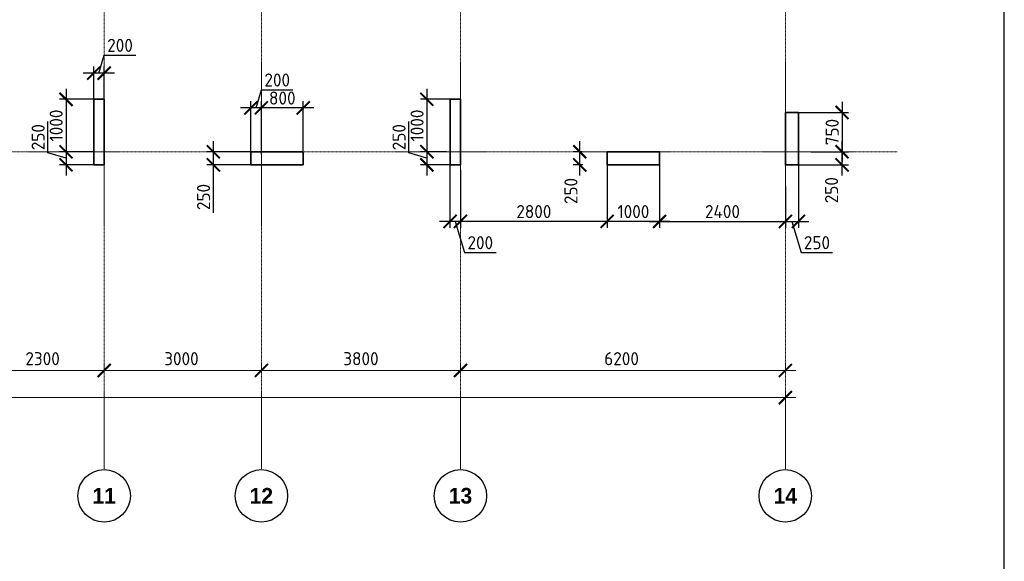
# Model space of a CAD drawing. Header units: millimetres. Extents: x 369815 to 1481759, y -423071 to -27917.
# Tile 9 of 256: x 476630 to 495421, y -386639 to -376311. Entities that reach past the tile are written whole.
import ezdxf

# ---------------------------------------------------------------- set-up
doc = ezdxf.new("R2010")
doc.units = ezdxf.units.MM
doc.linetypes.add('______5', pattern=[1100, 800, -100, 100, -100])
doc.linetypes.add('осевая', pattern=[50.8, 31.75, -6.35, 6.35, -6.35])
doc.layers.add('Колонна_ бетон', color=7, linetype='Continuous', lineweight=50, true_color=0xb4b496)
for name, color, linetype, lineweight in [('Оси', 40, '______5', 18), ('размер', 1, 'Continuous', 25), ('РАЗМЕРЫ', 1, 'Continuous', 9)]:
    doc.layers.add(name, color=color, linetype=linetype, lineweight=lineweight)
doc.layers.add('ТОЛСТЫЕ_ОСНОВНЫЕ', color=6, linetype='Continuous')
doc.styles.add('Century Gothic', font='GOTHIC.TTF')
doc.styles.add('GOST-2.304_Type-B', font='GOST_Common.ttf')
doc.dimstyles.new('СПДС', dxfattribs={"dimscale": 100, "dimtxt": 2.5, "dimasz": 2.5, "dimexe": 1.25, "dimexo": 0, "dimtad": 1, "dimdec": 0, "dimtxsty": 'GOST-2.304_Type-B', "dimblk": 'ARCHTICK', "dimcen": 2.5, "dimdle": 2, "dimadec": 0, "dimazin": 2, "dimtfac": 0.75, "dimtdec": 0, "dimtmove": 1, "dimatfit": 3, "dimfxl": 1, "dimtolj": 1, "dimarcsym": 1})

# ---------------------------------------------------------------- blocks, each defined once
blk = doc.blocks.new('_ArchTick')
at = {"color": 0, "linetype": 'ByBlock', "const_width": 0.15}
blk.add_lwpolyline([(-0.5, -0.5), (0.5, 0.5)], dxfattribs=at)
blk = doc.blocks.new('*D2369')
at = {"color": 0, "lineweight": -2, "transparency": 16777216}
for p, q in [((983646, -19381), (983646, -19256)), ((1030446, -19495), (1030446, -19256)), ((983446, -19381), (1030646, -19381))]:
    blk.add_line(p, q, dxfattribs=at)
at = {"layer": 'DEFPOINTS', "color": 0, "transparency": 16777216}
for p in [(983646, -19381), (1030446, -19381), (1030446, -19495)]:
    blk.add_point(p, dxfattribs=at)
at = {"color": 0, "lineweight": -2, "transparency": 16777216, "xscale": 250, "yscale": 250, "zscale": 250, "rotation": 180}
blk.add_blockref('_ArchTick', (983646, -19381), dxfattribs=at)
at = {"color": 0, "lineweight": -2, "transparency": 16777216, "xscale": 250, "yscale": 250, "zscale": 250}
blk.add_blockref('_ArchTick', (1030446, -19381), dxfattribs=at)
at = {"color": 0, "transparency": 16777216, "insert": (1001863, -19270), "char_height": 250, "width": 104166.67, "attachment_point": 5, "style": 'GOST-2.304_Type-B'}
blk.add_mtext('\\A1;46800', dxfattribs=at)
blk = doc.blocks.new('NSY101')
at = {"color": 0, "linetype": 'ByBlock', "lineweight": -2}
blk.add_circle((0, 0), 50, dxfattribs=at)
blk = doc.blocks.new('СЛОЖНЫЙ_ОБЪЕКТ_38')
at = {"layer": 'Оси', "color": 16, "linetype": 'Continuous', "lineweight": 25, "transparency": 33554687, "xscale": 9.999999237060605, "yscale": 9.999999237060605, "zscale": 9.999999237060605}
blk.add_blockref('NSY101', (38513, -43009), dxfattribs=at)
at = {"layer": 'Оси', "color": 16, "linetype": 'Continuous', "lineweight": 25, "transparency": 33554687, "insert": (38513, -43009), "char_height": 300, "width": 620, "attachment_point": 5, "style": 'Century Gothic'}
blk.add_mtext('\\A1;{\\fCentury Gothic|i0|b1;\\H300.000000;\\W1.000000;\\C16;11}\\P', dxfattribs=at)
blk = doc.blocks.new('СЛОЖНЫЙ_ОБЪЕКТ_39')
at = {"layer": 'Оси', "color": 16, "linetype": 'Continuous', "lineweight": 25, "transparency": 33554687, "xscale": 9.999999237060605, "yscale": 9.999999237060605, "zscale": 9.999999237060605}
blk.add_blockref('NSY101', (41513, -43009), dxfattribs=at)
at = {"layer": 'Оси', "color": 16, "linetype": 'Continuous', "lineweight": 25, "transparency": 33554687, "insert": (41513, -43009), "char_height": 300, "width": 620, "attachment_point": 5, "style": 'Century Gothic'}
blk.add_mtext('\\A1;{\\fCentury Gothic|i0|b1;\\H300.000000;\\W1.000000;\\C16;12}\\P', dxfattribs=at)
blk = doc.blocks.new('СЛОЖНЫЙ_ОБЪЕКТ_40')
at = {"layer": 'Оси', "color": 16, "linetype": 'Continuous', "lineweight": 25, "transparency": 33554687, "xscale": 9.999999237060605, "yscale": 9.999999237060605, "zscale": 9.999999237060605}
blk.add_blockref('NSY101', (45313, -43009), dxfattribs=at)
at = {"layer": 'Оси', "color": 16, "linetype": 'Continuous', "lineweight": 25, "transparency": 33554687, "insert": (45313, -43009), "char_height": 300, "width": 620, "attachment_point": 5, "style": 'Century Gothic'}
blk.add_mtext('\\A1;{\\fCentury Gothic|i0|b1;\\H300.000000;\\W1.000000;\\C16;13}\\P', dxfattribs=at)
blk = doc.blocks.new('СЛОЖНЫЙ_ОБЪЕКТ_41')
at = {"layer": 'Оси', "color": 16, "linetype": 'Continuous', "lineweight": 25, "transparency": 33554687, "xscale": 9.999999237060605, "yscale": 9.999999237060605, "zscale": 9.999999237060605}
blk.add_blockref('NSY101', (51513, -43009), dxfattribs=at)
at = {"layer": 'Оси', "color": 16, "linetype": 'Continuous', "lineweight": 25, "transparency": 33554687, "insert": (51513, -43009), "char_height": 300, "width": 620, "attachment_point": 5, "style": 'Century Gothic'}
blk.add_mtext('\\A1;{\\fCentury Gothic|i0|b1;\\H300.000000;\\W1.000000;\\C16;14}\\P', dxfattribs=at)
blk = doc.blocks.new('*D2363')
at = {"color": 0, "lineweight": -2, "transparency": 16777216}
for p, q in [((1015146, -18864), (1015146, -18739)), ((1017446, -18864), (1017446, -18739)), ((1014946, -18864), (1017646, -18864))]:
    blk.add_line(p, q, dxfattribs=at)
at = {"layer": 'DEFPOINTS', "color": 0, "transparency": 16777216}
for p in [(1015146, -18864), (1017446, -18864), (1017446, -18864)]:
    blk.add_point(p, dxfattribs=at)
at = {"color": 0, "lineweight": -2, "transparency": 16777216, "xscale": 250, "yscale": 250, "zscale": 250, "rotation": 180}
blk.add_blockref('_ArchTick', (1015146, -18864), dxfattribs=at)
at = {"color": 0, "lineweight": -2, "transparency": 16777216, "xscale": 250, "yscale": 250, "zscale": 250}
blk.add_blockref('_ArchTick', (1017446, -18864), dxfattribs=at)
at = {"color": 0, "transparency": 16777216, "insert": (1016270, -18639), "char_height": 250, "width": 83333.33, "attachment_point": 5, "style": 'GOST-2.304_Type-B'}
blk.add_mtext('\\A1;2300', dxfattribs=at)
blk = doc.blocks.new('*D2364')
at = {"color": 0, "lineweight": -2, "transparency": 16777216}
for p, q in [((1017446, -18864), (1017446, -18739)), ((1020446, -18864), (1020446, -18739)), ((1017246, -18864), (1020646, -18864))]:
    blk.add_line(p, q, dxfattribs=at)
at = {"layer": 'DEFPOINTS', "color": 0, "transparency": 16777216}
for p in [(1017446, -18864), (1020446, -18864), (1020446, -18864)]:
    blk.add_point(p, dxfattribs=at)
at = {"color": 0, "lineweight": -2, "transparency": 16777216, "xscale": 250, "yscale": 250, "zscale": 250, "rotation": 180}
blk.add_blockref('_ArchTick', (1017446, -18864), dxfattribs=at)
at = {"color": 0, "lineweight": -2, "transparency": 16777216, "xscale": 250, "yscale": 250, "zscale": 250}
blk.add_blockref('_ArchTick', (1020446, -18864), dxfattribs=at)
at = {"color": 0, "transparency": 16777216, "insert": (1018920, -18639), "char_height": 250, "width": 83333.33, "attachment_point": 5, "style": 'GOST-2.304_Type-B'}
blk.add_mtext('\\A1;3000', dxfattribs=at)
blk = doc.blocks.new('*D2365')
at = {"color": 0, "lineweight": -2, "transparency": 16777216}
for p, q in [((1020446, -18864), (1020446, -18739)), ((1024246, -18864), (1024246, -18739)), ((1020246, -18864), (1024446, -18864))]:
    blk.add_line(p, q, dxfattribs=at)
at = {"layer": 'DEFPOINTS', "color": 0, "transparency": 16777216}
for p in [(1020446, -18864), (1024246, -18864), (1024246, -18864)]:
    blk.add_point(p, dxfattribs=at)
at = {"color": 0, "lineweight": -2, "transparency": 16777216, "xscale": 250, "yscale": 250, "zscale": 250, "rotation": 180}
blk.add_blockref('_ArchTick', (1020446, -18864), dxfattribs=at)
at = {"color": 0, "lineweight": -2, "transparency": 16777216, "xscale": 250, "yscale": 250, "zscale": 250}
blk.add_blockref('_ArchTick', (1024246, -18864), dxfattribs=at)
at = {"color": 0, "transparency": 16777216, "insert": (1022346, -18639), "char_height": 250, "width": 83333.33, "attachment_point": 5, "style": 'GOST-2.304_Type-B'}
blk.add_mtext('\\A1;3800', dxfattribs=at)
blk = doc.blocks.new('*D2366')
at = {"color": 0, "lineweight": -2, "transparency": 16777216}
for p, q in [((1024246, -18864), (1024246, -18739)), ((1030446, -18864), (1030446, -18739)), ((1024046, -18864), (1030646, -18864))]:
    blk.add_line(p, q, dxfattribs=at)
at = {"layer": 'DEFPOINTS', "color": 0, "transparency": 16777216}
for p in [(1024246, -18864), (1030446, -18864), (1030446, -18864)]:
    blk.add_point(p, dxfattribs=at)
at = {"color": 0, "lineweight": -2, "transparency": 16777216, "xscale": 250, "yscale": 250, "zscale": 250, "rotation": 180}
blk.add_blockref('_ArchTick', (1024246, -18864), dxfattribs=at)
at = {"color": 0, "lineweight": -2, "transparency": 16777216, "xscale": 250, "yscale": 250, "zscale": 250}
blk.add_blockref('_ArchTick', (1030446, -18864), dxfattribs=at)
at = {"color": 0, "transparency": 16777216, "insert": (1027320, -18639), "char_height": 250, "width": 83333.33, "attachment_point": 5, "style": 'GOST-2.304_Type-B'}
blk.add_mtext('\\A1;6200', dxfattribs=at)
blk = doc.blocks.new('*D1746')
at = {"layer": 'DEFPOINTS', "color": 0, "transparency": 16777216}
for p in [(478042, -377331), (478042, -377879, -360), (478242, -377879, -360)]:
    blk.add_point(p, dxfattribs=at)
at = {"layer": 'РАЗМЕРЫ', "color": 0, "lineweight": -2, "transparency": 16777216}
for p, q in [((478142, -377331), (478245, -376987)), ((478245, -376987), (478845, -376987)), ((478042, -377879), (478042, -377206)), ((478242, -377879), (478242, -377206)), ((478442, -377331), (477842, -377331))]:
    blk.add_line(p, q, dxfattribs=at)
at = {"layer": 'РАЗМЕРЫ', "color": 0, "lineweight": -2, "transparency": 16777216, "xscale": 250, "yscale": 250, "zscale": 250, "rotation": 180}
blk.add_blockref('_ArchTick', (478042, -377331), dxfattribs=at)
at = {"layer": 'РАЗМЕРЫ', "color": 0, "lineweight": -2, "transparency": 16777216, "xscale": 250, "yscale": 250, "zscale": 250}
blk.add_blockref('_ArchTick', (478242, -377331), dxfattribs=at)
at = {"layer": 'РАЗМЕРЫ', "color": 0, "transparency": 16777216, "insert": (478545, -376800), "char_height": 250, "attachment_point": 5, "style": 'GOST-2.304_Type-B'}
blk.add_mtext('\\A1;200', dxfattribs=at)
blk = doc.blocks.new('*D1747')
at = {"layer": 'DEFPOINTS', "color": 0, "transparency": 16777216}
for p in [(478042, -377829, -200), (477514, -378829), (478042, -378829, -560)]:
    blk.add_point(p, dxfattribs=at)
at = {"layer": 'РАЗМЕРЫ', "color": 0, "lineweight": -2, "transparency": 16777216}
for p, q in [((477514, -377629), (477514, -379029)), ((478042, -377829), (477389, -377829)), ((478042, -378829), (477389, -378829))]:
    blk.add_line(p, q, dxfattribs=at)
at = {"layer": 'РАЗМЕРЫ', "color": 0, "lineweight": -2, "transparency": 16777216, "xscale": 250, "yscale": 250, "zscale": 250}
for p, rotation in [((477514, -377829), 90), ((477514, -378829), 270)]:
    blk.add_blockref('_ArchTick', p, dxfattribs=dict(at, rotation=rotation))
at = {"layer": 'РАЗМЕРЫ', "color": 0, "transparency": 16777216, "insert": (477326, -378329), "char_height": 250, "attachment_point": 5, "rotation": 90, "style": 'GOST-2.304_Type-B'}
blk.add_mtext('\\A1;1000', dxfattribs=at)
blk = doc.blocks.new('*D1748')
at = {"layer": 'DEFPOINTS', "color": 0, "transparency": 16777216}
for p in [(478039, -378829), (477514, -379079), (478042, -379079, -200)]:
    blk.add_point(p, dxfattribs=at)
at = {"layer": 'РАЗМЕРЫ', "color": 0, "lineweight": -2, "transparency": 16777216}
for p, q in [((477170, -378851), (477170, -378251)), ((477514, -378629), (477514, -379279)), ((477514, -378954), (477170, -378851)), ((478039, -378829), (477389, -378829)), ((478042, -379079), (477389, -379079))]:
    blk.add_line(p, q, dxfattribs=at)
at = {"layer": 'РАЗМЕРЫ', "color": 0, "lineweight": -2, "transparency": 16777216, "xscale": 250, "yscale": 250, "zscale": 250}
for p, rotation in [((477514, -378829), 90), ((477514, -379079), 270)]:
    blk.add_blockref('_ArchTick', p, dxfattribs=dict(at, rotation=rotation))
at = {"layer": 'РАЗМЕРЫ', "color": 0, "transparency": 16777216, "insert": (476982, -378551), "char_height": 250, "attachment_point": 5, "rotation": 90, "style": 'GOST-2.304_Type-B'}
blk.add_mtext('\\A1;250', dxfattribs=at)
blk = doc.blocks.new('*D1752')
at = {"layer": 'DEFPOINTS', "color": 0, "transparency": 16777216}
for p in [(481242, -377992), (481242, -378879), (482042, -378879)]:
    blk.add_point(p, dxfattribs=at)
at = {"layer": 'РАЗМЕРЫ', "color": 0, "lineweight": -2, "transparency": 16777216}
for p, q in [((481242, -378879), (481242, -377867)), ((482042, -378879), (482042, -377867)), ((482242, -377992), (481042, -377992))]:
    blk.add_line(p, q, dxfattribs=at)
at = {"layer": 'РАЗМЕРЫ', "color": 0, "lineweight": -2, "transparency": 16777216, "xscale": 250, "yscale": 250, "zscale": 250, "rotation": 180}
blk.add_blockref('_ArchTick', (481242, -377992), dxfattribs=at)
at = {"layer": 'РАЗМЕРЫ', "color": 0, "lineweight": -2, "transparency": 16777216, "xscale": 250, "yscale": 250, "zscale": 250}
blk.add_blockref('_ArchTick', (482042, -377992), dxfattribs=at)
at = {"layer": 'РАЗМЕРЫ', "color": 0, "transparency": 16777216, "insert": (481642, -377805), "char_height": 250, "attachment_point": 5, "style": 'GOST-2.304_Type-B'}
blk.add_mtext('\\A1;800', dxfattribs=at)
blk = doc.blocks.new('*D1753')
at = {"layer": 'DEFPOINTS', "color": 0, "transparency": 16777216}
for p in [(481042, -377992), (481042, -378879), (481242, -378879)]:
    blk.add_point(p, dxfattribs=at)
at = {"layer": 'РАЗМЕРЫ', "color": 0, "lineweight": -2, "transparency": 16777216}
for p, q in [((481142, -377992), (481245, -377648)), ((481245, -377648), (481845, -377648)), ((481042, -378879), (481042, -377867)), ((481242, -378879), (481242, -377867)), ((481442, -377992), (480842, -377992))]:
    blk.add_line(p, q, dxfattribs=at)
at = {"layer": 'РАЗМЕРЫ', "color": 0, "lineweight": -2, "transparency": 16777216, "xscale": 250, "yscale": 250, "zscale": 250, "rotation": 180}
blk.add_blockref('_ArchTick', (481042, -377992), dxfattribs=at)
at = {"layer": 'РАЗМЕРЫ', "color": 0, "lineweight": -2, "transparency": 16777216, "xscale": 250, "yscale": 250, "zscale": 250}
blk.add_blockref('_ArchTick', (481242, -377992), dxfattribs=at)
at = {"layer": 'РАЗМЕРЫ', "color": 0, "transparency": 16777216, "insert": (481545, -377461), "char_height": 250, "attachment_point": 5, "style": 'GOST-2.304_Type-B'}
blk.add_mtext('\\A1;200', dxfattribs=at)
blk = doc.blocks.new('*D1754')
at = {"layer": 'DEFPOINTS', "color": 0, "transparency": 16777216}
for p in [(480326, -378829), (481042, -378829, 0), (481049, -379079, 160)]:
    blk.add_point(p, dxfattribs=at)
at = {"layer": 'РАЗМЕРЫ', "color": 0, "lineweight": -2, "transparency": 16777216}
for p, q in [((480326, -379279), (480326, -378629)), ((481042, -378829), (480201, -378829)), ((481049, -379079), (480201, -379079)), ((480326, -379992), (480326, -379079))]:
    blk.add_line(p, q, dxfattribs=at)
at = {"layer": 'РАЗМЕРЫ', "color": 0, "lineweight": -2, "transparency": 16777216, "xscale": 250, "yscale": 250, "zscale": 250}
for p, rotation in [((480326, -378829), 90), ((480326, -379079), 270)]:
    blk.add_blockref('_ArchTick', p, dxfattribs=dict(at, rotation=rotation))
at = {"layer": 'РАЗМЕРЫ', "color": 0, "transparency": 16777216, "insert": (480138, -379692), "char_height": 250, "attachment_point": 5, "rotation": 90, "style": 'GOST-2.304_Type-B'}
blk.add_mtext('\\A1;250', dxfattribs=at)
blk = doc.blocks.new('*D1784')
at = {"layer": 'DEFPOINTS', "color": 0, "transparency": 16777216}
for p in [(491730, -378829), (492324, -378829), (491492, -379079, -200)]:
    blk.add_point(p, dxfattribs=at)
at = {"layer": 'РАЗМЕРЫ', "color": 0, "lineweight": -2, "transparency": 16777216}
for p, q in [((492324, -379279), (492324, -378629)), ((491730, -378829), (492449, -378829)), ((491492, -379079), (492449, -379079))]:
    blk.add_line(p, q, dxfattribs=at)
at = {"layer": 'РАЗМЕРЫ', "color": 0, "lineweight": -2, "transparency": 16777216, "xscale": 250, "yscale": 250, "zscale": 250}
for p, rotation in [((492324, -378829), 90), ((492324, -379079), 270)]:
    blk.add_blockref('_ArchTick', p, dxfattribs=dict(at, rotation=rotation))
at = {"layer": 'РАЗМЕРЫ', "color": 0, "transparency": 16777216, "insert": (492124, -379562), "char_height": 250, "attachment_point": 5, "rotation": 90, "style": 'GOST-2.304_Type-B'}
blk.add_mtext('\\A1;250', dxfattribs=at)
blk = doc.blocks.new('*D1786')
at = {"layer": 'DEFPOINTS', "color": 0, "transparency": 16777216}
for p in [(491492, -379079, -200), (491242, -380076), (491492, -380157)]:
    blk.add_point(p, dxfattribs=at)
at = {"layer": 'РАЗМЕРЫ', "color": 0, "lineweight": -2, "transparency": 16777216}
for p, q in [((491492, -379079), (491492, -380282)), ((491242, -380076), (491242, -380282)), ((491042, -380157), (491692, -380157)), ((491367, -380157), (491545, -380751)), ((491545, -380751), (492145, -380751))]:
    blk.add_line(p, q, dxfattribs=at)
at = {"layer": 'РАЗМЕРЫ', "color": 0, "lineweight": -2, "transparency": 16777216, "xscale": 250, "yscale": 250, "zscale": 250, "rotation": 180}
blk.add_blockref('_ArchTick', (491242, -380157), dxfattribs=at)
at = {"layer": 'РАЗМЕРЫ', "color": 0, "lineweight": -2, "transparency": 16777216, "xscale": 250, "yscale": 250, "zscale": 250}
blk.add_blockref('_ArchTick', (491492, -380157), dxfattribs=at)
at = {"layer": 'РАЗМЕРЫ', "color": 0, "transparency": 16777216, "insert": (491845, -380563), "char_height": 250, "attachment_point": 5, "style": 'GOST-2.304_Type-B'}
blk.add_mtext('\\A1;250', dxfattribs=at)
blk = doc.blocks.new('*D1789')
at = {"layer": 'DEFPOINTS', "color": 0, "transparency": 16777216}
for p in [(487318, -378829), (487364, -378829, -200), (487375, -379079, 160)]:
    blk.add_point(p, dxfattribs=at)
at = {"layer": 'размер', "color": 0, "lineweight": -2, "transparency": 16777216}
for p, q in [((487318, -379279), (487318, -378629)), ((487364, -378829), (487193, -378829)), ((487375, -379079), (487193, -379079))]:
    blk.add_line(p, q, dxfattribs=at)
at = {"layer": 'размер', "color": 0, "lineweight": -2, "transparency": 16777216, "xscale": 250, "yscale": 250, "zscale": 250}
for p, rotation in [((487318, -378829), 90), ((487318, -379079), 270)]:
    blk.add_blockref('_ArchTick', p, dxfattribs=dict(at, rotation=rotation))
at = {"layer": 'размер', "color": 0, "transparency": 16777216, "insert": (487150, -379578), "char_height": 250, "attachment_point": 5, "rotation": 90, "style": 'GOST-2.304_Type-B'}
blk.add_mtext('\\A1;250', dxfattribs=at)
blk = doc.blocks.new('*D1904')
at = {"layer": 'DEFPOINTS', "color": 0, "transparency": 16777216}
for p in [(488842, -379017), (491242, -379493, -200), (491242, -380157)]:
    blk.add_point(p, dxfattribs=at)
at = {"layer": 'РАЗМЕРЫ', "color": 0, "lineweight": -2, "transparency": 16777216}
for p, q in [((488842, -379017), (488842, -380282)), ((491242, -379493), (491242, -380282)), ((488642, -380157), (491442, -380157))]:
    blk.add_line(p, q, dxfattribs=at)
at = {"layer": 'РАЗМЕРЫ', "color": 0, "lineweight": -2, "transparency": 16777216, "xscale": 250, "yscale": 250, "zscale": 250, "rotation": 180}
blk.add_blockref('_ArchTick', (488842, -380157), dxfattribs=at)
at = {"layer": 'РАЗМЕРЫ', "color": 0, "lineweight": -2, "transparency": 16777216, "xscale": 250, "yscale": 250, "zscale": 250}
blk.add_blockref('_ArchTick', (491242, -380157), dxfattribs=at)
at = {"layer": 'РАЗМЕРЫ', "color": 0, "transparency": 16777216, "insert": (490042, -379970), "char_height": 250, "attachment_point": 5, "style": 'GOST-2.304_Type-B'}
blk.add_mtext('\\A1;2400', dxfattribs=at)
blk = doc.blocks.new('*D1905')
at = {"layer": 'DEFPOINTS', "color": 0, "transparency": 16777216}
for p in [(491435, -378079), (491730, -378829, -200), (492324, -378829)]:
    blk.add_point(p, dxfattribs=at)
at = {"layer": 'РАЗМЕРЫ', "color": 0, "lineweight": -2, "transparency": 16777216}
for p, q in [((492324, -377879), (492324, -379029)), ((491435, -378079), (492449, -378079)), ((491730, -378829), (492449, -378829))]:
    blk.add_line(p, q, dxfattribs=at)
at = {"layer": 'РАЗМЕРЫ', "color": 0, "lineweight": -2, "transparency": 16777216, "xscale": 250, "yscale": 250, "zscale": 250}
for p, rotation in [((492324, -378079), 90), ((492324, -378829), 270)]:
    blk.add_blockref('_ArchTick', p, dxfattribs=dict(at, rotation=rotation))
at = {"layer": 'РАЗМЕРЫ', "color": 0, "transparency": 16777216, "insert": (492136, -378454), "char_height": 250, "attachment_point": 5, "rotation": 90, "style": 'GOST-2.304_Type-B'}
blk.add_mtext('\\A1;750', dxfattribs=at)
blk = doc.blocks.new('*D1942')
at = {"layer": 'DEFPOINTS', "color": 0, "transparency": 16777216}
for p in [(485042, -379182, -560), (487842, -379030, -360), (485042, -380157)]:
    blk.add_point(p, dxfattribs=at)
at = {"layer": 'РАЗМЕРЫ', "color": 0, "lineweight": -2, "transparency": 16777216}
for p, q in [((485042, -379182), (485042, -380282)), ((487842, -379030), (487842, -380282)), ((488042, -380157), (484842, -380157))]:
    blk.add_line(p, q, dxfattribs=at)
at = {"layer": 'РАЗМЕРЫ', "color": 0, "lineweight": -2, "transparency": 16777216, "xscale": 250, "yscale": 250, "zscale": 250, "rotation": 180}
blk.add_blockref('_ArchTick', (485042, -380157), dxfattribs=at)
at = {"layer": 'РАЗМЕРЫ', "color": 0, "lineweight": -2, "transparency": 16777216, "xscale": 250, "yscale": 250, "zscale": 250}
blk.add_blockref('_ArchTick', (487842, -380157), dxfattribs=at)
at = {"layer": 'РАЗМЕРЫ', "color": 0, "transparency": 16777216, "insert": (486442, -379970), "char_height": 250, "attachment_point": 5, "style": 'GOST-2.304_Type-B'}
blk.add_mtext('\\A1;2800', dxfattribs=at)
blk = doc.blocks.new('*D1943')
at = {"layer": 'DEFPOINTS', "color": 0, "transparency": 16777216}
for p in [(484842, -379079, -560), (485042, -379182, -560), (484842, -380157)]:
    blk.add_point(p, dxfattribs=at)
at = {"layer": 'РАЗМЕРЫ', "color": 0, "lineweight": -2, "transparency": 16777216}
for p, q in [((484842, -379079), (484842, -380282)), ((485042, -379182), (485042, -380282)), ((485242, -380157), (484642, -380157)), ((484942, -380157), (485120, -380751)), ((485120, -380751), (485720, -380751))]:
    blk.add_line(p, q, dxfattribs=at)
at = {"layer": 'РАЗМЕРЫ', "color": 0, "lineweight": -2, "transparency": 16777216, "xscale": 250, "yscale": 250, "zscale": 250, "rotation": 180}
blk.add_blockref('_ArchTick', (484842, -380157), dxfattribs=at)
at = {"layer": 'РАЗМЕРЫ', "color": 0, "lineweight": -2, "transparency": 16777216, "xscale": 250, "yscale": 250, "zscale": 250}
blk.add_blockref('_ArchTick', (485042, -380157), dxfattribs=at)
at = {"layer": 'РАЗМЕРЫ', "color": 0, "transparency": 16777216, "insert": (485420, -380563), "char_height": 250, "attachment_point": 5, "style": 'GOST-2.304_Type-B'}
blk.add_mtext('\\A1;200', dxfattribs=at)
blk = doc.blocks.new('*D1944')
at = {"layer": 'DEFPOINTS', "color": 0, "transparency": 16777216}
for p in [(484942, -377829, -560), (484401, -378829), (484778, -378829, -560)]:
    blk.add_point(p, dxfattribs=at)
at = {"layer": 'РАЗМЕРЫ', "color": 0, "lineweight": -2, "transparency": 16777216}
for p, q in [((484401, -377629), (484401, -379029)), ((484942, -377829), (484276, -377829)), ((484778, -378829), (484276, -378829))]:
    blk.add_line(p, q, dxfattribs=at)
at = {"layer": 'РАЗМЕРЫ', "color": 0, "lineweight": -2, "transparency": 16777216, "xscale": 250, "yscale": 250, "zscale": 250}
for p, rotation in [((484401, -377829), 90), ((484401, -378829), 270)]:
    blk.add_blockref('_ArchTick', p, dxfattribs=dict(at, rotation=rotation))
at = {"layer": 'РАЗМЕРЫ', "color": 0, "transparency": 16777216, "insert": (484213, -378329), "char_height": 250, "attachment_point": 5, "rotation": 90, "style": 'GOST-2.304_Type-B'}
blk.add_mtext('\\A1;1000', dxfattribs=at)
blk = doc.blocks.new('*D1945')
at = {"layer": 'DEFPOINTS', "color": 0, "transparency": 16777216}
for p in [(484778, -378829, -560), (484401, -379079), (484842, -379079)]:
    blk.add_point(p, dxfattribs=at)
at = {"layer": 'РАЗМЕРЫ', "color": 0, "lineweight": -2, "transparency": 16777216}
for p, q in [((484057, -378851), (484057, -378251)), ((484401, -378629), (484401, -379279)), ((484401, -378954), (484057, -378851)), ((484778, -378829), (484276, -378829)), ((484842, -379079), (484276, -379079))]:
    blk.add_line(p, q, dxfattribs=at)
at = {"layer": 'РАЗМЕРЫ', "color": 0, "lineweight": -2, "transparency": 16777216, "xscale": 250, "yscale": 250, "zscale": 250}
for p, rotation in [((484401, -378829), 90), ((484401, -379079), 270)]:
    blk.add_blockref('_ArchTick', p, dxfattribs=dict(at, rotation=rotation))
at = {"layer": 'РАЗМЕРЫ', "color": 0, "transparency": 16777216, "insert": (483870, -378551), "char_height": 250, "attachment_point": 5, "rotation": 90, "style": 'GOST-2.304_Type-B'}
blk.add_mtext('\\A1;250', dxfattribs=at)
blk = doc.blocks.new('*D1948')
at = {"layer": 'DEFPOINTS', "color": 0, "transparency": 16777216}
for p in [(488842, -379017, -360), (487842, -379795), (487842, -380157)]:
    blk.add_point(p, dxfattribs=at)
at = {"layer": 'РАЗМЕРЫ', "color": 0, "lineweight": -2, "transparency": 16777216}
for p, q in [((488842, -379017), (488842, -380282)), ((487842, -379795), (487842, -380282)), ((489042, -380157), (487642, -380157))]:
    blk.add_line(p, q, dxfattribs=at)
at = {"layer": 'РАЗМЕРЫ', "color": 0, "lineweight": -2, "transparency": 16777216, "xscale": 250, "yscale": 250, "zscale": 250, "rotation": 180}
blk.add_blockref('_ArchTick', (487842, -380157), dxfattribs=at)
at = {"layer": 'РАЗМЕРЫ', "color": 0, "lineweight": -2, "transparency": 16777216, "xscale": 250, "yscale": 250, "zscale": 250}
blk.add_blockref('_ArchTick', (488842, -380157), dxfattribs=at)
at = {"layer": 'РАЗМЕРЫ', "color": 0, "transparency": 16777216, "insert": (488342, -379970), "char_height": 250, "attachment_point": 5, "style": 'GOST-2.304_Type-B'}
blk.add_mtext('\\A1;1000', dxfattribs=at)
blk = doc.blocks.new('*U133')
at = {"layer": 'ТОЛСТЫЕ_ОСНОВНЫЕ', "color": 6}
blk.add_lwpolyline([(20, 5), (589, 5), (589, 415), (20, 415)], close=True, dxfattribs=at)
blk = doc.blocks.new('оси2')
at = {"layer": 'Оси', "color": 16, "linetype": 'осевая', "lineweight": 0, "ltscale": 0.5, "transparency": 33554687}
for p, q in [((1017445.5, 5465.4), (1017445.5, -20739.3)), ((1020445.5, 5465.4), (1020445.5, -20739.3)), ((1024245.5, 5465.4), (1024245.5, -20739.3)), ((1030445.5, 5465.4), (1030445.5, -20739.3)), ((979200, -14692.9), (1032582.1, -14692.9))]:
    blk.add_line(p, q, dxfattribs=at)
at = {"layer": 'Оси', "color": 16, "linetype": 'Continuous', "lineweight": 25, "transparency": 33554687}
for name in ['СЛОЖНЫЙ_ОБЪЕКТ_38', 'СЛОЖНЫЙ_ОБЪЕКТ_39', 'СЛОЖНЫЙ_ОБЪЕКТ_40', 'СЛОЖНЫЙ_ОБЪЕКТ_41']:
    blk.add_blockref(name, (978932, 21754.4), dxfattribs=at)
for base, p1, p2, picture, middle in [((1017445.5, -18864.1), (1015145.5, -18864.1), (1017445.5, -18864.1), '*D2363', (1016270.4, -18864.1)), ((1020445.5, -18864.1), (1017445.5, -18864.1), (1020445.5, -18864.1), '*D2364', (1018920.4, -18864.1)), ((1024245.5, -18864.1), (1020445.5, -18864.1), (1024245.5, -18864.1), '*D2365', (1022345.5, -18864.1)), ((1030445.5, -18864.1), (1024245.5, -18864.1), (1030445.5, -18864.1), '*D2366', (1027320.4, -18864.1)), ((1030445.5, -19380.9), (983645.5, -19380.9), (1030445.5, -19495.3), '*D2369', (1001863, -19495.3))]:
    dim = blk.add_linear_dim(base=base, p1=p1, p2=p2, dimstyle='СПДС', override={"dimgap": 1})
    dim.commit()
    dim.dimension.update_dxf_attribs({"geometry": picture, "text_midpoint": middle, "dimtype": 160})

msp = doc.modelspace()

# ---------------------------------------------------------------- linework, layer by layer
at = {"layer": 'Колонна_ бетон', "color": 180, "linetype": 'Continuous', "lineweight": 35, "transparency": 33554687}
for p, q in [((478041.9, -379078.9, -200), (478041.9, -377828.9, -200)), ((478041.9, -377828.9, -200), (478241.9, -377828.9, -200)), ((478241.9, -379078.9, -200), (478241.9, -377828.9, -200)), ((482042, -378828.9, -360), (481041.9, -378828.9, -360)), ((481041.9, -378828.9, -360), (481041.9, -379078.9, -200)), ((482041.9, -379078.9, -200), (482042, -378828.9, -360)), ((478041.9, -379078.9, -200), (478241.9, -379078.9, -200)), ((482041.9, -379078.9, -200), (481041.9, -379078.9, -200))]:
    msp.add_line(p, q, dxfattribs=at)
for points, elevation in [([(484842.2, -377828.9), (485042, -377828.9), (485042, -379078.9), (484842.2, -379078.9)], -560), ([(491241.9, -378078.9), (491491.9, -378078.9), (491491.9, -379078.9), (491241.9, -379078.9)], -360), ([(487841.9, -378828.9), (488841.9, -378828.9), (488841.9, -379078.9), (487841.9, -379078.9)], -360)]:
    msp.add_lwpolyline(points, close=True, dxfattribs=dict(at, elevation=elevation))

# ---------------------------------------------------------------- block references
at = {"xscale": 100, "yscale": 100, "zscale": 100}
msp.add_blockref('*U133', (436520.8, -396966.1, 3100), dxfattribs=at)
at = {"layer": 'РАЗМЕРЫ'}
msp.add_blockref('оси2', (-539203.5, -364136, -560), dxfattribs=at)

# ---------------------------------------------------------------- dimensions: what is measured, and where the dimension line sits
at = {"layer": 'размер', "color": 146, "true_color": 0x006272}
dim = msp.add_linear_dim(base=(487317.6, -378828.9, -360), p1=(487375.2, -379078.9, -200), p2=(487364, -378828.9, -560), angle=90, dimstyle='СПДС', dxfattribs=at)
dim.commit()
dim.dimension.update_dxf_attribs({"geometry": '*D1789', "text_midpoint": (487337.7, -379578.2, -360), "dimtype": 160})
at = {"layer": 'РАЗМЕРЫ', "color": 146, "true_color": 0x006272}
for base, p1, p2, picture, middle in [((478042, -377331), (478241.9, -377878.9, -360), (478042, -377878.9, -360), '*D1746', (478307.6, -376799.8)), ((481042, -377992, -360), (481241.9, -378878.9, -360), (481042, -378878.9, -360), '*D1753', (481307.6, -377460.8, -360)), ((481241.9, -377992, -360), (482042, -378878.9, -360), (481241.9, -378878.9, -360), '*D1752', (481642, -377804.5, -360))]:
    dim = msp.add_linear_dim(base=base, p1=p1, p2=p2, dimstyle='СПДС', override={"dimtofl": 0}, dxfattribs=at)
    dim.commit()
    dim.dimension.update_dxf_attribs({"geometry": picture, "text_midpoint": middle})
for base, p1, p2, picture, middle in [((477513.6, -378828.9), (478042, -377828.9, -200), (478042, -378828.9, -560), '*D1747', (477326.1, -378328.9)), ((477513.6, -379078.9), (478038.6, -378828.9), (478041.9, -379078.9, -200), '*D1748', (476982.4, -378788.2))]:
    dim = msp.add_linear_dim(base=base, p1=p1, p2=p2, angle=90, dimstyle='СПДС', override={"dimtofl": 0}, dxfattribs=at)
    dim.commit()
    dim.dimension.update_dxf_attribs({"geometry": picture, "text_midpoint": middle})
at = {"layer": 'РАЗМЕРЫ', "color": 146}
for base, p1, p2, picture, middle in [((484400.8, -378828.9), (484942.1, -377828.9, -560), (484778.2, -378828.9, -560), '*D1944', (484213.3, -378328.9)), ((492323.6, -378828.9, -360), (491435.5, -378078.9, -360), (491730.1, -378828.9, -560), '*D1905', (492136.1, -378453.9, -360)), ((484400.8, -379078.9), (484778.2, -378828.9, -560), (484842.2, -379078.9), '*D1945', (483869.6, -378788.2))]:
    dim = msp.add_linear_dim(base=base, p1=p1, p2=p2, angle=90, dimstyle='СПДС', dxfattribs=at)
    dim.commit()
    dim.dimension.update_dxf_attribs({"geometry": picture, "text_midpoint": middle})
at = {"layer": 'РАЗМЕРЫ', "color": 146, "true_color": 0x006272}
dim = msp.add_linear_dim(base=(480325.6, -378828.9, -360), p1=(481048.6, -379078.9, -200), p2=(481042, -378828.9, -360), angle=90, dimstyle='СПДС', override={"dimtofl": 0}, dxfattribs=at)
dim.commit()
dim.dimension.update_dxf_attribs({"geometry": '*D1754', "text_midpoint": (480323.1, -379692.5, -360), "dimtype": 160})
dim = msp.add_linear_dim(base=(492323.6, -378828.9), p1=(491492, -379078.9, -200), p2=(491730.1, -378828.9), angle=90, dimstyle='СПДС', dxfattribs=at)
dim.commit()
dim.dimension.update_dxf_attribs({"geometry": '*D1784', "text_midpoint": (492311.1, -379562.2), "dimtype": 160})
at = {"layer": 'РАЗМЕРЫ', "color": 146}
for base, p1, p2, picture, middle in [((484842.2, -380157), (485042, -379182.1, -560), (484842.2, -379078.9, -560), '*D1943', (485182.7, -380563.3)), ((485042, -380157), (487841.9, -379030, -360), (485042, -379182.1, -560), '*D1942', (486441.9, -379969.5)), ((487841.9, -380157), (488841.9, -379016.6, -360), (487841.9, -379794.6), '*D1948', (488341.9, -379969.5)), ((491242, -380157, -360), (488841.9, -379016.6, -360), (491242, -379492.7, -560), '*D1904', (490041.9, -379969.5, -360))]:
    dim = msp.add_linear_dim(base=base, p1=p1, p2=p2, dimstyle='СПДС', dxfattribs=at)
    dim.commit()
    dim.dimension.update_dxf_attribs({"geometry": picture, "text_midpoint": middle})
at = {"layer": 'РАЗМЕРЫ', "color": 146, "true_color": 0x006272}
dim = msp.add_linear_dim(base=(491491.9, -380157), p1=(491241.9, -380076), p2=(491491.9, -379078.9, -200), dimstyle='СПДС', dxfattribs=at)
dim.commit()
dim.dimension.update_dxf_attribs({"geometry": '*D1786', "text_midpoint": (491607.5, -380563.3)})

doc.saveas('drawing.dxf')
